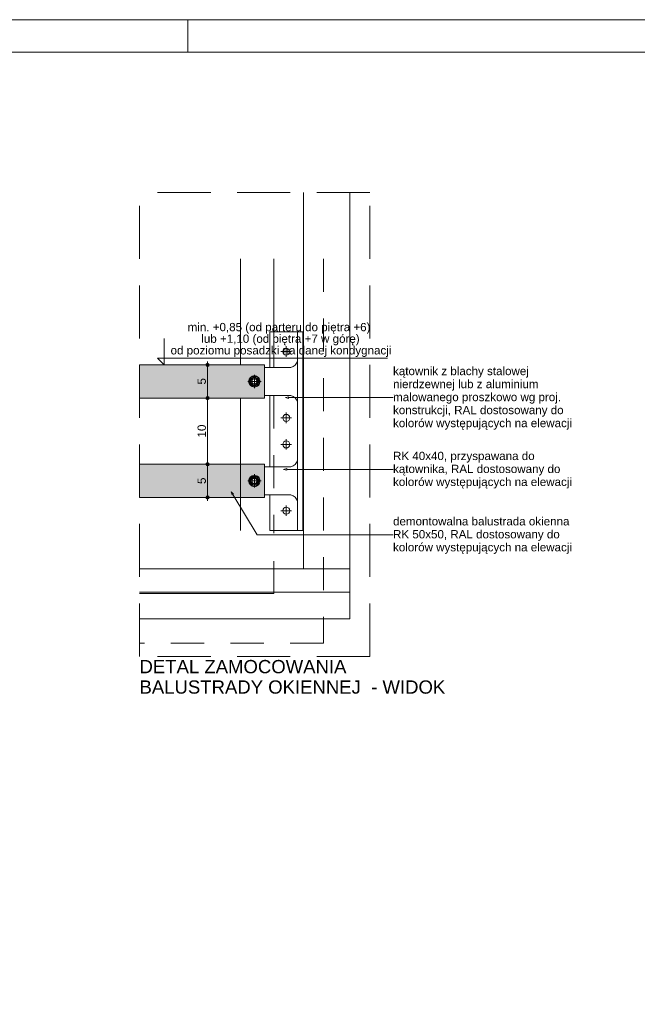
# Paper-space layout 'AD-03 DETAL MONTAŻU OKNA' of a CAD drawing. Header units: millimetres. Extents: x 0 to 420, y 0 to 297.
# Tile 33 of 40: x 215 to 308, y 148 to 297. Entities that reach past the tile are written whole.
import ezdxf
from ezdxf.xclip import XClip

# ---------------------------------------------------------------- set-up
doc = ezdxf.new("R2010")
doc.units = ezdxf.units.MM
doc.header["$MEASUREMENT"] = 0
doc.header["$XCLIPFRAME"] = 0
for name, pattern in [('ACAD_ISO10W100', [185, 120, -30, 5, -30]), ('DGN Style 5', [90, 50, -40]), ('przerywama detal', [120, 80, -40])]:
    doc.linetypes.add(name, pattern=pattern)
for name, color, linetype, lineweight in [('A_Arkusz_Nr_pióra__1', 7, 'Continuous', 20), ('A_balustrada_Nr_pióra__2', 8, 'Continuous', 13), ('A_opisy_Nr_pióra__1', 7, 'Continuous', 20), ('A_stolarka_Nr_pióra__1', 7, 'Continuous', 20), ('A_stolarka_Nr_pióra__2', 8, 'Continuous', 13), ('A_wymiarowanie_Nr_pióra__1', 7, 'Continuous', 20)]:
    doc.layers.add(name, color=color, linetype=linetype, lineweight=lineweight)
for name, color, linetype, lineweight, true_color in [('A_Arkusz_Nr_pióra__237', 7, 'Continuous', 5, 0x343434), ('A_balustrada_Nr_pióra__9', 7, 'Continuous', 13, 0xadadad), ('A_konstrukcja_Nr_pióra__10', 7, 'Continuous', 13, 0x4b4b4b), ('A_linie_Nr_pióra__10', 7, 'Continuous', 13, 0x4b4b4b), ('A_opisy PL_Nr_pióra__249', 7, 'Continuous', 5, 0x191919), ('A_opisy_Nr_pióra__170', 7, 'Continuous', 5, 0x1c1c1c), ('A_opisy_Nr_pióra__7', 7, 'Continuous', 18, 0x171717), ('A_stolarka_Nr_pióra__9', 7, 'Continuous', 13, 0xadadad), ('A_wymiarowanie_Nr_pióra__6', 7, 'Continuous', 13, 0xa9a9a9)]:
    doc.layers.add(name, color=color, linetype=linetype, lineweight=lineweight, true_color=true_color)
for name, color, linetype in [('A_balustrada', 7, 'Continuous'), ('A_podrys', 7, 'Continuous'), ('A_wymiarowanie', 7, 'Continuous')]:
    doc.layers.add(name, color=color, linetype=linetype)
doc.styles.add('STYL_AUTOMATYCZNY_1', font='arial.ttf')
doc.styles.add('STYL_AUTOMATYCZNY_4', font='arial.ttf')

# ---------------------------------------------------------------- blocks, each defined once
blk = doc.blocks.new('Rysunek_2_2', base_point=(-23022.05, -12905.21))
at = {"layer": 'A_balustrada', "linetype": 'Continuous', "lineweight": 0, "true_color": 0x0b0b0b}
h = blk.add_hatch(color=28, dxfattribs=at)
h.paths.add_polyline_path([(232.71, 239.92), (251.54, 239.92), (251.54, 244.92), (232.71, 244.92)])
h.paths.add_polyline_path([(249.2, 242.42, -0.414214), (250.04, 243.27, -0.414214), (250.88, 242.42, -0.414214), (250.04, 241.58, -0.414214)], flags=0)
h = blk.add_hatch(color=28, dxfattribs=at)
h.paths.add_polyline_path([(232.71, 224.92), (251.54, 224.92), (251.54, 229.92), (232.71, 229.92)])
h.paths.add_polyline_path([(249.2, 227.42, -0.414214), (250.04, 228.27, -0.414214), (250.88, 227.42, -0.414214), (250.04, 226.58, -0.414214)], flags=0)
at = {"layer": 'A_wymiarowanie', "linetype": 'Continuous', "lineweight": 0, "true_color": 0xa9a9a9}
for points in [[(242.73, 244.92), (242.75, 244.83), (242.81, 244.75), (242.89, 244.69), (242.98, 244.67), (243.08, 244.69), (243.16, 244.75), (243.22, 244.83), (243.23, 244.92), (243.22, 245.02), (243.16, 245.1), (243.08, 245.16), (242.98, 245.17), (242.89, 245.16), (242.81, 245.1), (242.75, 245.02)], [(242.73, 239.92), (242.75, 239.83), (242.81, 239.75), (242.89, 239.69), (242.98, 239.67), (243.08, 239.69), (243.16, 239.75), (243.22, 239.83), (243.23, 239.92), (243.22, 240.02), (243.16, 240.1), (243.08, 240.16), (242.98, 240.17), (242.89, 240.16), (242.81, 240.1), (242.75, 240.02)], [(242.73, 229.92), (242.75, 229.83), (242.81, 229.75), (242.89, 229.69), (242.98, 229.67), (243.08, 229.69), (243.16, 229.75), (243.22, 229.83), (243.23, 229.92), (243.22, 230.02), (243.16, 230.1), (243.08, 230.16), (242.98, 230.17), (242.89, 230.16), (242.81, 230.1), (242.75, 230.02)], [(242.73, 224.92), (242.75, 224.83), (242.81, 224.75), (242.89, 224.69), (242.98, 224.67), (243.08, 224.69), (243.16, 224.75), (243.22, 224.83), (243.23, 224.92), (243.22, 225.02), (243.16, 225.1), (243.08, 225.16), (242.98, 225.17), (242.89, 225.16), (242.81, 225.1), (242.75, 225.02)]]:
    blk.add_hatch(color=253, dxfattribs=at).paths.add_polyline_path(points)
at = {"layer": 'A_balustrada_Nr_pióra__2', "color": 8, "linetype": 'Continuous', "lineweight": 13, "ltscale": 0.1, "flags": 128}
for points in [[(232.71, 239.92), (232.71, 244.92), (251.54, 244.92), (251.54, 239.92)], [(232.71, 224.92), (232.71, 229.92), (251.54, 229.92), (251.54, 224.92)]]:
    blk.add_lwpolyline(points, close=True, dxfattribs=at)
for points in [[(249.2, 242.42, -0.414214), (250.04, 243.27, -0.414214), (250.88, 242.42, -0.414214), (250.04, 241.58, -0.414214)], [(249.2, 227.42, -0.414214), (250.04, 228.27, -0.414214), (250.88, 227.42, -0.414214), (250.04, 226.58, -0.414214)]]:
    blk.add_lwpolyline(points, format="xyb", close=True, dxfattribs=at)
at = {"layer": 'A_balustrada_Nr_pióra__9', "color": 253, "linetype": 'Continuous', "lineweight": 13, "ltscale": 0.1, "true_color": 0xadadad}
for p, q in [((252.34, 244.52), (252.34, 249.92)), ((252.34, 249.92), (257.34, 249.92)), ((256.54, 219.92), (256.54, 249.92)), ((257.34, 219.92), (257.34, 249.92)), ((251.54, 244.52), (255.54, 244.52)), ((251.54, 240.32), (255.54, 240.32)), ((252.34, 229.52), (252.34, 240.32)), ((251.54, 229.52), (255.54, 229.52)), ((251.54, 225.32), (255.54, 225.32)), ((252.34, 219.92), (252.34, 225.32)), ((252.34, 219.92), (257.34, 219.92))]:
    blk.add_line(p, q, dxfattribs=at)
for centre, start, end in [((255.1, 245.96), 286.8745, 343.1255), ((255.1, 238.89), 16.8745, 73.1255), ((255.1, 230.96), 286.8745, 343.1255), ((255.1, 223.89), 16.8745, 73.1255)]:
    blk.add_arc(centre, 1.5, start, end, dxfattribs=at)
at = {"layer": 'A_konstrukcja_Nr_pióra__10', "color": 251, "linetype": 'ACAD_ISO10W100', "lineweight": 13, "ltscale": 0.1, "true_color": 0x4b4b4b}
for p, q in [((254.04, 246.92), (255.64, 246.92)), ((254.84, 247.72), (254.84, 246.13)), ((249.04, 242.42), (251.04, 242.42)), ((250.04, 243.43), (250.04, 241.42)), ((254.84, 237.72), (254.84, 236.13)), ((254.04, 236.92), (255.64, 236.92)), ((254.84, 233.72), (254.84, 232.13)), ((254.04, 232.92), (255.64, 232.92)), ((249.04, 227.42), (251.04, 227.42)), ((250.04, 228.43), (250.04, 226.42)), ((254.04, 222.92), (255.64, 222.92)), ((254.84, 223.72), (254.84, 222.13))]:
    blk.add_line(p, q, dxfattribs=at)
at = {"layer": 'A_konstrukcja_Nr_pióra__10', "color": 251, "linetype": 'Continuous', "lineweight": 13, "ltscale": 0.1, "true_color": 0x4b4b4b}
for p, q in [((249.65, 243.1), (249.26, 242.42)), ((249.26, 242.42), (249.65, 241.75)), ((250.43, 243.1), (249.65, 243.1)), ((250.82, 242.42), (250.43, 243.1)), ((250.43, 241.75), (250.82, 242.42)), ((249.65, 241.75), (250.43, 241.75)), ((249.65, 228.1), (249.26, 227.42)), ((249.26, 227.42), (249.65, 226.75)), ((250.43, 228.1), (249.65, 228.1)), ((250.82, 227.42), (250.43, 228.1)), ((250.43, 226.75), (250.82, 227.42)), ((249.65, 226.75), (250.43, 226.75))]:
    blk.add_line(p, q, dxfattribs=at)
for centre, radius in [((254.84, 246.92), 0.536), ((250.04, 242.42), 0.844), ((250.04, 242.42), 0.585), ((250.04, 242.42), 0.45), ((250.04, 242.42), 0.394), ((254.84, 236.92), 0.536), ((254.84, 232.92), 0.536), ((250.04, 227.42), 0.844), ((250.04, 227.42), 0.585), ((250.04, 227.42), 0.45), ((250.04, 227.42), 0.394), ((254.84, 222.92), 0.536)]:
    blk.add_circle(centre, radius, dxfattribs=at)
at = {"layer": 'A_linie_Nr_pióra__10', "color": 251, "linetype": 'przerywama detal', "lineweight": 13, "ltscale": 0.1, "true_color": 0x4b4b4b}
for p, q in [((232.71, 200.92), (232.71, 270.92)), ((267.44, 270.92), (232.71, 270.92)), ((267.44, 200.92), (267.44, 270.92)), ((267.44, 200.92), (232.71, 200.92))]:
    blk.add_line(p, q, dxfattribs=at)
at = {"layer": 'A_opisy_Nr_pióra__170', "color": 250, "linetype": 'Continuous', "lineweight": 5, "ltscale": 0.1, "true_color": 0x1c1c1c}
for p, q in [((255.2, 239.99), (265.81, 239.99)), ((265.81, 239.99), (270.94, 239.99)), ((254.9, 229.15), (265.81, 229.15)), ((265.81, 229.15), (270.94, 229.15)), ((246.79, 225.36), (250.46, 219.29)), ((250.46, 219.29), (270.94, 219.29))]:
    blk.add_line(p, q, dxfattribs=at)
at = {"layer": 'A_opisy_Nr_pióra__7', "color": 250, "linetype": 'Continuous', "lineweight": 18, "ltscale": 0.1, "true_color": 0x171717}
for p, q in [((254.73, 239.99), (255.2, 240.11)), ((254.73, 239.99), (255.2, 239.86)), ((255.2, 240.11), (255.2, 239.86)), ((254.44, 229.15), (254.9, 229.27)), ((254.44, 229.15), (254.9, 229.02)), ((254.9, 229.27), (254.9, 229.02)), ((246.54, 225.76), (246.89, 225.43)), ((246.54, 225.76), (246.68, 225.3)), ((246.89, 225.43), (246.68, 225.3))]:
    blk.add_line(p, q, dxfattribs=at)
at = {"layer": 'A_stolarka_Nr_pióra__1', "color": 7, "linetype": 'Continuous', "lineweight": 20, "ltscale": 0.1}
for p, q in [((252.94, 260.92), (252.94, 244.52)), ((252.94, 215.32), (252.94, 210.43)), ((252.94, 210.42), (232.71, 210.42))]:
    blk.add_line(p, q, dxfattribs=at)
at = {"layer": 'A_stolarka_Nr_pióra__1', "color": 7, "linetype": 'DGN Style 5', "lineweight": 20, "ltscale": 0.1}
for p, q in [((260.44, 260.92), (260.44, 202.93)), ((252.94, 240.32), (252.94, 219.52)), ((260.44, 202.92), (232.71, 202.92))]:
    blk.add_line(p, q, dxfattribs=at)
at = {"layer": 'A_stolarka_Nr_pióra__2', "color": 8, "linetype": 'Continuous', "lineweight": 13, "ltscale": 0.1}
for p, q in [((247.94, 260.92), (247.94, 244.92)), ((247.94, 239.92), (247.94, 219.92))]:
    blk.add_line(p, q, dxfattribs=at)
at = {"layer": 'A_stolarka_Nr_pióra__9', "color": 253, "linetype": 'Continuous', "lineweight": 13, "ltscale": 0.1, "true_color": 0xadadad}
for p, q in [((257.44, 214.13), (257.44, 270.92)), ((264.44, 206.6), (264.44, 270.92)), ((264.44, 214.13), (232.71, 214.13)), ((264.44, 210.63), (232.71, 210.63)), ((264.44, 206.6), (232.71, 206.6))]:
    blk.add_line(p, q, dxfattribs=at)
at = {"layer": 'A_wymiarowanie_Nr_pióra__6', "color": 253, "linetype": 'Continuous', "lineweight": 13, "ltscale": 0.1, "true_color": 0xa9a9a9}
for p, q in [((236.41, 244.92), (236.41, 248.92)), ((236.41, 244.92), (235.41, 245.92)), ((235.41, 245.92), (236.41, 245.92)), ((236.41, 245.92), (270.08, 245.92)), ((242.98, 245.17), (242.98, 245.42)), ((236.41, 244.92), (235.66, 244.92)), ((236.41, 244.92), (237.16, 244.92)), ((242.73, 244.92), (242.05, 244.92)), ((242.98, 240.17), (242.98, 244.67)), ((243.92, 244.92), (243.23, 244.92)), ((242.73, 239.92), (242.05, 239.92)), ((242.98, 230.17), (242.98, 239.67)), ((243.92, 239.92), (243.23, 239.92)), ((242.73, 229.92), (242.05, 229.92)), ((242.98, 225.17), (242.98, 229.67)), ((243.92, 229.92), (243.23, 229.92)), ((242.73, 224.92), (242.05, 224.92)), ((242.98, 224.42), (242.98, 224.67)), ((243.92, 224.92), (243.23, 224.92))]:
    blk.add_line(p, q, dxfattribs=at)
for centre in [(242.98, 244.92), (242.98, 239.92), (242.98, 229.92), (242.98, 224.92)]:
    blk.add_circle(centre, 0.25, dxfattribs=at)
at = {"layer": 'A_opisy PL_Nr_pióra__249', "color": 250, "linetype": 'Continuous', "lineweight": 5, "true_color": 0x191919, "insert": (232.71, 195.29), "char_height": 2, "width": 50, "attachment_point": 7, "line_spacing_factor": 0.923867, "style": 'STYL_AUTOMATYCZNY_4'}
blk.add_mtext('\\A1;{\\pql;\\fArial|b0|i0|c238|p0;\\W1.000000;DETAL ZAMOCOWANIA BALUSTRADY OKIENNEJ  - WIDOK}', dxfattribs=at)
at = {"layer": 'A_opisy_Nr_pióra__1', "color": 7, "linetype": 'Continuous', "lineweight": 20, "char_height": 1.25, "width": 29.5709, "attachment_point": 4, "style": 'STYL_AUTOMATYCZNY_1'}
for s, insert, line_spacing_factor in [('\\A1;{\\pql;\\fArial|b0|i0|c238|p0;\\W1.000000;kątownik z blachy stalowej nierdzewnej lub z aluminium malowanego proszkowo wg proj. konstrukcji, RAL dostosowany do kolorów występujących na elewacji}', (270.94, 239.88), 0.941532), ('\\A1;{\\pql;\\fArial|b0|i0|c238|p0;\\W1.000000;RK 40x40, przyspawana do kątownika, RAL dostosowany do kolorów występujących na elewacji}', (270.94, 229.04), 0.939086), ('\\A1;{\\pql;\\fArial|b0|i0|c238|p0;\\W1.000000;demontowalna balustrada okienna \\P\\pql;\\fArial|b0|i0|c238|p0;\\W1.000000;RK 50x50, RAL dostosowany do kolorów występujących na elewacji}', (270.94, 219.18), 0.939087)]:
    blk.add_mtext(s, dxfattribs=dict(at, insert=insert, line_spacing_factor=line_spacing_factor))
at = {"layer": 'A_wymiarowanie_Nr_pióra__1', "color": 7, "linetype": 'Continuous', "lineweight": 20, "char_height": 1.25, "attachment_point": 7, "style": 'STYL_AUTOMATYCZNY_1'}
for s, insert, width in [('\\A1;{\\pql;\\fArial|b0|i0|c238|p0;\\W1.000000;min. +0,85 (od parteru do piętra +6)}', (239.97, 249.62), 27.0636), ('\\A1;{\\pql;\\fArial|b0|i0|c238|p0;\\W1.000000; lub +1,10 (od piętra +7 w górę)}', (241.54, 247.87), 23.9198), ('\\A1;{\\pql;\\fArial|b0|i0|c238|p0;\\W1.000000; od poziomu posadzki na danej kondygnacji}', (236.91, 246.12), 33.165)]:
    blk.add_mtext(s, dxfattribs=dict(at, insert=insert, width=width))
at = {"layer": 'A_wymiarowanie_Nr_pióra__1', "color": 7, "linetype": 'Continuous', "lineweight": 20, "char_height": 1.25, "attachment_point": 7, "rotation": 90, "style": 'STYL_AUTOMATYCZNY_1'}
for s, insert, width in [('\\A1;{\\pql;\\fArial|b0|i0|c238|p0;\\W1.000000;5}', (242.73, 241.95), 0.9534), ('\\A1;{\\pql;\\fArial|b0|i0|c238|p0;\\W1.000000;10}', (242.73, 233.97), 1.9068), ('\\A1;{\\pql;\\fArial|b0|i0|c238|p0;\\W1.000000;5}', (242.73, 226.95), 0.9534)]:
    blk.add_mtext(s, dxfattribs=dict(at, insert=insert, width=width))

psp = doc.layouts.new('AD-03 DETAL MONTAŻU OKNA')

# ---------------------------------------------------------------- linework, layer by layer
at = {"layer": 'A_Arkusz_Nr_pióra__1', "color": 7, "linetype": 'Continuous', "lineweight": 20}
psp.add_line((415.1, 292.1), (29.9, 292.1), dxfattribs=at)
at = {"layer": 'A_Arkusz_Nr_pióra__1', "color": 7, "linetype": 'Continuous', "lineweight": 20, "flags": 128}
psp.add_lwpolyline([(0, 297), (420, 297), (420, 0), (0, 0)], close=True, dxfattribs=at)
at = {"layer": 'A_Arkusz_Nr_pióra__237', "color": 250, "linetype": 'Continuous', "lineweight": 5, "true_color": 0x343434}
psp.add_line((240, 292.1), (240, 297), dxfattribs=at)

# ---------------------------------------------------------------- block references
at = {"layer": 'A_podrys', "color": 37, "linetype": 'Continuous', "lineweight": 5, "true_color": 0x656532}
ref = psp.add_blockref('Rysunek_2_2', (-23022.05, -12905.21), dxfattribs=at)
XClip(ref).set_block_clipping_path([(224.9456429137, 157.5824349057), (398.3720087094, 277.8842615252)])

doc.saveas('drawing.dxf')
